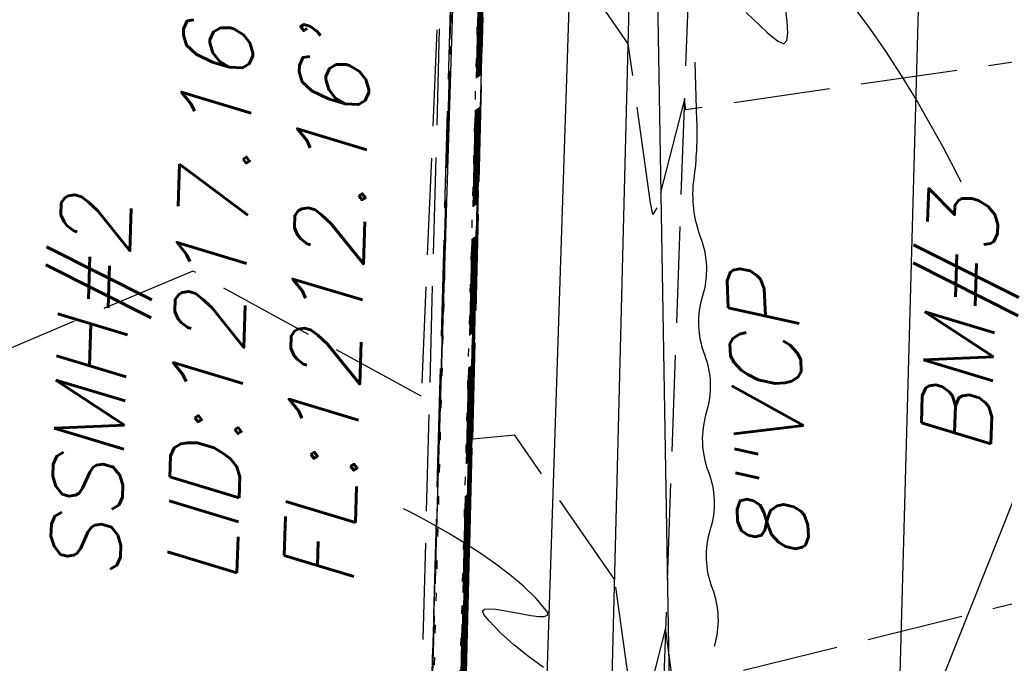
# Model space of a CAD drawing. Extents: x 2383805 to 2387584, y 226460 to 239380.
# Tile 13 of 49: x 2386860 to 2386893, y 227259 to 227281. Entities that reach past the tile are written whole.
import ezdxf

# ---------------------------------------------------------------- set-up
doc = ezdxf.new("R2010")
doc.units = 0
doc.header["$LTSCALE"] = 20
doc.header["$MEASUREMENT"] = 0
for name, pattern in [('OhDOT_USTN1', [0.055, 0.014, -0.041]), ('OhDOT_USTN3', [0.22, 0.165, -0.055]), ('sanex', [0]), ('teleex', [0]), ('waterex', [0])]:
    doc.linetypes.add(name, pattern=pattern)
for name, color, linetype in [('CM_X_Curb_Gutter', 254, 'Continuous'), ('PV_X_EOP', 7, 'OhDOT_USTN3'), ('RD_X_Wall', 120, 'OhDOT_USTN1'), ('RW_X_PARCEL', 6, 'Continuous'), ('SV_X_Text', 7, 'Continuous'), ('UT_X_Sanitary_Line', 3, 'sanex'), ('UT_X_Sanitary_Text', 7, 'Continuous'), ('UT_X_Telecom', 30, 'teleex'), ('UT_X_Water', 133, 'waterex')]:
    doc.layers.add(name, color=color, linetype=linetype)
doc.layers.add('DT_X_Contour_Major', color=132, linetype='OhDOT_USTN3', transparency=0.5)
doc.layers.add('DT_X_Contour_Minor', color=136, linetype='OhDOT_USTN3', transparency=0.5)
doc.styles.add('SHR', font='simplex.shx', dxfattribs={"oblique": 15})

msp = doc.modelspace()

# ---------------------------------------------------------------- linework, layer by layer
at = {"layer": 'CM_X_Curb_Gutter'}
msp.add_lwpolyline([(2386873.467, 227069.839), (2386874.732, 227116.967), (2386877.206, 227173.316), (2386879.19, 227227.928), (2386880.574, 227282.54), (2386880.596, 227290.789), (2386875.028, 227294.169)], dxfattribs=at)
at = {"layer": 'DT_X_Contour_Major'}
for points, elevation in [([(2386875.529, 227282.1), (2386875.351, 227275.293), (2386874.273, 227231.158)], 1220), ([(2386875.449, 227282.039), (2386875.035, 227266.144), (2386874.499, 227244.17)], 1225)]:
    msp.add_lwpolyline(points, dxfattribs=dict(at, elevation=elevation))
at = {"layer": 'DT_X_Contour_Minor'}
for points, elevation in [([(2386861.058, 227299.825), (2386869.832, 227294.343), (2386874.157, 227284.776), (2386873.017, 227242.577), (2386863.403, 227243.615), (2386852.037, 227250.237)], 1227), ([(2386861.056, 227299.823), (2386869.81, 227294.311), (2386874.14, 227284.742), (2386873.421, 227267.813), (2386865.6, 227272.095), (2386854.87, 227267.554)], 1226), ([(2386896.101, 227279.594), (2386882.478, 227277.61), (2386882.428, 227277.976), (2386881.481, 227274.26), (2386881.348, 227274.028), (2386881.271, 227274.427), (2386880.506, 227279.863), (2386878.758, 227282.396)], 1216), ([(2386875.544, 227282.112), (2386875.414, 227277.123), (2386874.228, 227228.556)], 1219), ([(2386875.513, 227282.088), (2386875.288, 227273.463), (2386874.318, 227233.76)], 1221), ([(2386875.497, 227282.076), (2386875.225, 227271.634), (2386874.363, 227236.363)], 1222), ([(2386875.481, 227282.064), (2386875.162, 227269.804), (2386874.408, 227238.965)], 1223), ([(2386875.465, 227282.052), (2386875.098, 227267.974), (2386874.453, 227241.568)], 1224), ([(2386875.434, 227282.027), (2386874.972, 227264.315), (2386874.544, 227246.772)], 1226), ([(2386874.652, 227245.142), (2386875.478, 227278.952), (2386875.56, 227282.124)], 1218), ([(2386874.432, 227281.957), (2386874.049, 227268.004), (2386873.74, 227256.882)], 1228), ([(2386873.782, 227256.991), (2386873.933, 227262.433), (2386874.47, 227281.977)], 1229), ([(2386875.418, 227282.015), (2386874.909, 227262.485), (2386874.589, 227249.375)], 1227), ([(2386875.402, 227282.003), (2386874.846, 227260.655), (2386874.634, 227251.977)], 1228), ([(2386875.386, 227281.991), (2386874.782, 227258.825), (2386874.679, 227254.579)], 1229), ([(2386880.537, 227258.013), (2386880.041, 227261.531), (2386876.629, 227266.477), (2386875.188, 227266.347), (2386875.541, 227280.782)], 1217), ([(2386896.193, 227261.326), (2386883.859, 227258.283)], 1217), ([(2386882.031, 227258.017), (2386881.779, 227259.877), (2386881.175, 227257.506)], 1217)]:
    msp.add_lwpolyline(points, dxfattribs=dict(at, elevation=elevation))
at = {"layer": 'PV_X_EOP'}
msp.add_lwpolyline([(2386887.63, 227538.535), (2386887.451, 227522.443), (2386887.605, 227497.741), (2386887.788, 227468.419), (2386887.076, 227445.771), (2386886.08, 227407.106), (2386885.18, 227366.003), (2386883.771, 227319.989), (2386882.78, 227290.718), (2386882.587, 227282.41), (2386880.635, 227227.97), (2386878.681, 227173.185), (2386877.006, 227116.916), (2386875.567, 227069.812), (2386875.357, 227047.565), (2386875.161, 227018.241), (2386873.678, 226992.019), (2386871.274, 226992.157)], dxfattribs=at)
at = {"layer": 'RD_X_Wall'}
msp.add_lwpolyline([(2386874.481, 227281.983), (2386873.822, 227257.096), (2386872.776, 227216.504), (2386871.61, 227173.462), (2386870.135, 227117.008), (2386868.928, 227071.579), (2386869.828, 227071.555), (2386871.035, 227116.984), (2386872.51, 227173.438), (2386873.676, 227216.48), (2386874.722, 227257.073), (2386875.381, 227281.987)], dxfattribs=at)
at = {"layer": 'RW_X_PARCEL'}
msp.add_line((2386864.935, 226968.141), (2386887.92, 227720.392), dxfattribs=at)
at = {"layer": 'SV_X_Text'}
for points in [[(2386888.049, 227281.36), (2386888.709, 227280.485), (2386889.331, 227279.587), (2386889.906, 227278.695), (2386890.424, 227277.841), (2386890.878, 227277.054), (2386891.259, 227276.364), (2386891.558, 227275.801), (2386891.765, 227275.397), (2386891.873, 227275.18), (2386891.887, 227275.151)], [(2386884.543, 227280.935), (2386885.261, 227280.251), (2386885.624, 227279.955), (2386885.825, 227279.87), (2386885.935, 227279.978), (2386885.969, 227280.245), (2386885.945, 227280.631), (2386885.882, 227281.101)]]:
    msp.add_lwpolyline(points, dxfattribs=at)
at = {"layer": 'UT_X_Sanitary_Line'}
msp.add_lwpolyline([(2386832.366, 227243.573), (2386881.962, 227254.98), (2386872.769, 227807.033), (2386885.254, 227972.022), (2386896.532, 228189.895), (2386900.561, 228320.218)], dxfattribs=at)
at = {"layer": 'UT_X_Sanitary_Text'}
msp.add_lwpolyline([(2386882.78, 227279.239), (2386882.847, 227277.24, -0.041595), (2386882.746, 227275.236, 0.125362), (2386882.979, 227273.242, -0.167832), (2386883.045, 227271.243, 0.167832), (2386883.111, 227269.244, -0.167832), (2386883.177, 227267.245, 0.167832), (2386883.244, 227265.247, -0.167832), (2386883.31, 227263.248, 0.167832), (2386883.376, 227261.249, -0.167832), (2386883.442, 227259.25, -0.167832)], format="xyb", dxfattribs=at)
msp.add_lwpolyline([(2386877.609, 227258.534), (2386877.09, 227258.91), (2386876.593, 227259.305), (2386876.137, 227259.715), (2386875.739, 227260.135), (2386875.567, 227260.347), (2386875.517, 227260.466), (2386875.582, 227260.529), (2386875.741, 227260.545), (2386875.972, 227260.526), (2386876.252, 227260.483), (2386876.56, 227260.426), (2386876.874, 227260.366), (2386877.171, 227260.315), (2386877.429, 227260.282), (2386877.627, 227260.28), (2386877.742, 227260.318), (2386877.752, 227260.408), (2386877.711, 227260.475), (2386877.349, 227260.898), (2386876.919, 227261.314), (2386876.441, 227261.717), (2386875.931, 227262.103), (2386875.407, 227262.466), (2386874.887, 227262.801), (2386874.388, 227263.104), (2386873.929, 227263.369), (2386873.526, 227263.591), (2386873.198, 227263.766), (2386872.961, 227263.887), (2386872.835, 227263.95), (2386872.818, 227263.958)], dxfattribs=at)
at = {"layer": 'UT_X_Telecom'}
for points in [[(2386849.832, 226731.319), (2386857.369, 226898.004), (2386871.681, 227073.038), (2386878.734, 227288.892), (2386876.606, 227443.501), (2386877.394, 227586.692)], [(2386911.586, 227177.383), (2386876.52, 227221.145), (2386917.01, 227322.808)]]:
    msp.add_lwpolyline(points, dxfattribs=at)
at = {"layer": 'UT_X_Water'}
msp.add_lwpolyline([(2386888.297, 227204.196), (2386891.449, 227317.03), (2386892.903, 227357.985), (2386893.987, 227413.835), (2386898.198, 227601.784), (2386903.356, 227821.93), (2386909.007, 227984.954), (2386909.143, 227987.417), (2386909.548, 228007.457), (2386910.792, 228052.374), (2386910.912, 228053.54), (2386918.155, 228362.903), (2386918.488, 228364.846), (2386920.943, 228444.6), (2386924.42, 228561.372)], dxfattribs=at)

# ---------------------------------------------------------------- texts
at = {"layer": 'SV_X_Text', "insert": (2386892.38, 227274.635), "char_height": 2.4, "attachment_point": 6, "rotation": 88.2333, "style": 'SHR'}
msp.add_mtext('BM#3', dxfattribs=at)
at = {"layer": 'UT_X_Sanitary_Text', "style": 'SHR', "oblique": 15}
msp.add_text('8"VCP', height=2.4, rotation=92.509, dxfattribs=at).set_placement((2386886.711, 227262.183))
at = {"layer": 'UT_X_Sanitary_Text', "insert": (2386860.704, 227261.555), "char_height": 2.4, "attachment_point": 1, "rotation": 88.2333, "style": 'SHR'}
msp.add_mtext_dynamic_manual_height_columns("SSMH#2\\PLID:1217.16'\\PFL:1212.16'", width=34.86151, gutter_width=12, heights=[0], dxfattribs=at)

doc.saveas('drawing.dxf')
